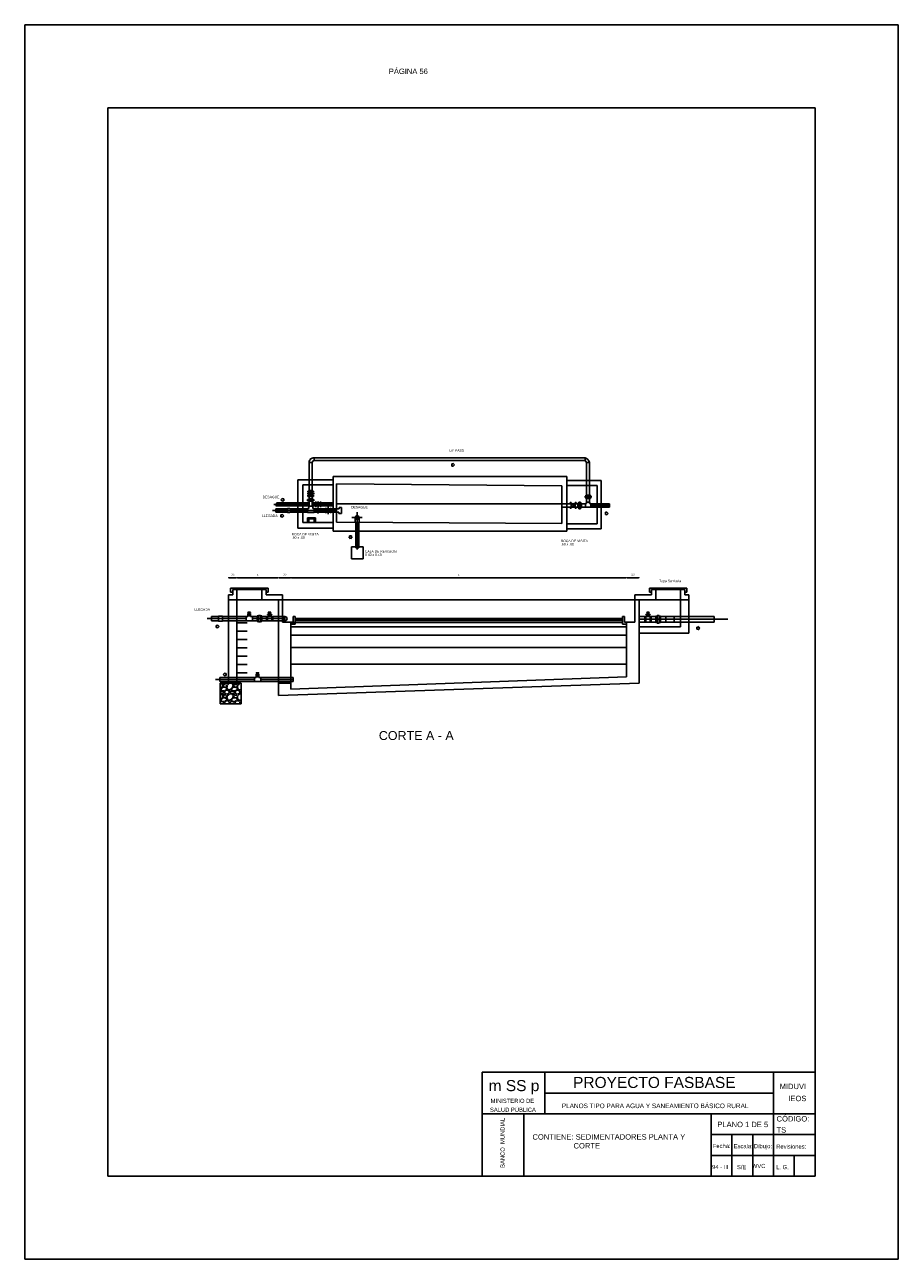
# Model space of a CAD drawing. Header units: metres. Extents: x 1959 to 4131, y 3282 to 4313.
# Tile 76 of 256: x 2143 to 2164, y 4281 to 4311. Entities that reach past the tile are written whole.
import ezdxf
from ezdxf.enums import TextEntityAlignment as Align

# ---------------------------------------------------------------- set-up
doc = ezdxf.new("R2010")
doc.units = ezdxf.units.M
doc.linetypes.add('ACAD_ISO02W100', pattern=[15, 12, -3])
doc.layers.add('Cotas', color=7, linetype='Continuous')
doc.layers.add('Dibujo', color=7, linetype='Continuous')
doc.styles.add('Annotative', font='arial.ttf')
doc.styles.get("Standard").update_dxf_attribs({"font": 'arial.ttf'})
doc.dimstyles.new('Vero', dxfattribs={"dimtxt": 0.04, "dimasz": 0.03, "dimexe": 1.25, "dimexo": 0.625, "dimgap": 0.05, "dimtad": 2, "dimtih": 1, "dimtoh": 1, "dimtxsty": 'Standard', "dimblk": 'DOT', "dimcen": 0, "dimse1": 1, "dimse2": 1, "dimadec": 0, "dimazin": 0, "dimtfac": 1, "dimtix": 1, "dimtmove": 0, "dimatfit": 2, "dimfxl": 1, "dimarcsym": 2})

# ---------------------------------------------------------------- blocks, each defined once
blk = doc.blocks.new('_Dot')
at = {"color": 0, "linetype": 'ByBlock', "lineweight": -2}
blk.add_line((-0.5, 0), (-1, 0), dxfattribs=at)
at = {"color": 0, "linetype": 'ByBlock', "const_width": 0.5}
blk.add_lwpolyline([(-0.25, 0, 1), (0.25, 0, 1)], format="xyb", close=True, dxfattribs=at)
blk = doc.blocks.new('*D1243')
at = {"layer": 'Cotas', "color": 0, "linetype": 'ByBlock', "lineweight": -2, "transparency": 16777216}
blk.add_line((2147.997, 4297.546), (2148.137, 4297.546), dxfattribs=at)
at = {"layer": 'Defpoints', "color": 0, "linetype": 'ByBlock', "transparency": 16777216}
for p in [(2148.167, 4297.546), (2147.967, 4297.011), (2148.167, 4297.011)]:
    blk.add_point(p, dxfattribs=at)
at = {"layer": 'Cotas', "color": 0, "linetype": 'ByBlock', "lineweight": -2, "transparency": 16777216, "xscale": 0.03, "yscale": 0.03, "zscale": 0.03, "rotation": 180}
blk.add_blockref('_Dot', (2147.967, 4297.546), dxfattribs=at)
at = {"layer": 'Cotas', "color": 0, "linetype": 'ByBlock', "lineweight": -2, "transparency": 16777216, "xscale": 0.03, "yscale": 0.03, "zscale": 0.03}
blk.add_blockref('_Dot', (2148.167, 4297.546), dxfattribs=at)
at = {"layer": 'Cotas', "color": 0, "linetype": 'ByBlock', "transparency": 16777216, "insert": (2148.067, 4297.62), "char_height": 0.04, "attachment_point": 5}
blk.add_mtext('0,2', dxfattribs=at)
blk = doc.blocks.new('*D1244')
at = {"layer": 'Cotas', "color": 0, "linetype": 'ByBlock', "lineweight": -2, "transparency": 16777216}
blk.add_line((2148.197, 4297.546), (2149.137, 4297.546), dxfattribs=at)
at = {"layer": 'Defpoints', "color": 0, "linetype": 'ByBlock', "transparency": 16777216}
for p in [(2149.167, 4297.546), (2148.167, 4297.011), (2149.167, 4297.011)]:
    blk.add_point(p, dxfattribs=at)
at = {"layer": 'Cotas', "color": 0, "linetype": 'ByBlock', "lineweight": -2, "transparency": 16777216, "xscale": 0.03, "yscale": 0.03, "zscale": 0.03, "rotation": 180}
blk.add_blockref('_Dot', (2148.167, 4297.546), dxfattribs=at)
at = {"layer": 'Cotas', "color": 0, "linetype": 'ByBlock', "lineweight": -2, "transparency": 16777216, "xscale": 0.03, "yscale": 0.03, "zscale": 0.03}
blk.add_blockref('_Dot', (2149.167, 4297.546), dxfattribs=at)
at = {"layer": 'Cotas', "color": 0, "linetype": 'ByBlock', "transparency": 16777216, "insert": (2148.667, 4297.616), "char_height": 0.04, "attachment_point": 5}
blk.add_mtext('1', dxfattribs=at)
blk = doc.blocks.new('*D1245')
at = {"layer": 'Cotas', "color": 0, "linetype": 'ByBlock', "lineweight": -2, "transparency": 16777216}
blk.add_line((2149.197, 4297.546), (2149.437, 4297.546), dxfattribs=at)
at = {"layer": 'Defpoints', "color": 0, "linetype": 'ByBlock', "transparency": 16777216}
for p in [(2149.467, 4297.546), (2149.167, 4297.011), (2149.467, 4296.468)]:
    blk.add_point(p, dxfattribs=at)
at = {"layer": 'Cotas', "color": 0, "linetype": 'ByBlock', "lineweight": -2, "transparency": 16777216, "xscale": 0.03, "yscale": 0.03, "zscale": 0.03, "rotation": 180}
blk.add_blockref('_Dot', (2149.167, 4297.546), dxfattribs=at)
at = {"layer": 'Cotas', "color": 0, "linetype": 'ByBlock', "lineweight": -2, "transparency": 16777216, "xscale": 0.03, "yscale": 0.03, "zscale": 0.03}
blk.add_blockref('_Dot', (2149.467, 4297.546), dxfattribs=at)
at = {"layer": 'Cotas', "color": 0, "linetype": 'ByBlock', "transparency": 16777216, "insert": (2149.317, 4297.62), "char_height": 0.04, "attachment_point": 5}
blk.add_mtext('0,3', dxfattribs=at)
blk = doc.blocks.new('*D1246')
at = {"layer": 'Cotas', "color": 0, "linetype": 'ByBlock', "lineweight": -2, "transparency": 16777216}
blk.add_line((2149.497, 4297.546), (2157.504, 4297.546), dxfattribs=at)
at = {"layer": 'Defpoints', "color": 0, "linetype": 'ByBlock', "transparency": 16777216}
for p in [(2157.534, 4297.546), (2149.467, 4296.48), (2157.534, 4296.48)]:
    blk.add_point(p, dxfattribs=at)
at = {"layer": 'Cotas', "color": 0, "linetype": 'ByBlock', "lineweight": -2, "transparency": 16777216, "xscale": 0.03, "yscale": 0.03, "zscale": 0.03, "rotation": 180}
blk.add_blockref('_Dot', (2149.467, 4297.546), dxfattribs=at)
at = {"layer": 'Cotas', "color": 0, "linetype": 'ByBlock', "lineweight": -2, "transparency": 16777216, "xscale": 0.03, "yscale": 0.03, "zscale": 0.03}
blk.add_blockref('_Dot', (2157.534, 4297.546), dxfattribs=at)
at = {"layer": 'Cotas', "color": 0, "linetype": 'ByBlock', "transparency": 16777216, "insert": (2153.501, 4297.616), "char_height": 0.04, "attachment_point": 5}
blk.add_mtext('L', dxfattribs=at)
blk = doc.blocks.new('*D1247')
at = {"layer": 'Cotas', "color": 0, "linetype": 'ByBlock', "lineweight": -2, "transparency": 16777216}
blk.add_line((2157.564, 4297.546), (2157.804, 4297.546), dxfattribs=at)
at = {"layer": 'Defpoints', "color": 0, "linetype": 'ByBlock', "transparency": 16777216}
for p in [(2157.834, 4297.546), (2157.534, 4296.48), (2157.834, 4296.48)]:
    blk.add_point(p, dxfattribs=at)
at = {"layer": 'Cotas', "color": 0, "linetype": 'ByBlock', "lineweight": -2, "transparency": 16777216, "xscale": 0.03, "yscale": 0.03, "zscale": 0.03, "rotation": 180}
blk.add_blockref('_Dot', (2157.534, 4297.546), dxfattribs=at)
at = {"layer": 'Cotas', "color": 0, "linetype": 'ByBlock', "lineweight": -2, "transparency": 16777216, "xscale": 0.03, "yscale": 0.03, "zscale": 0.03}
blk.add_blockref('_Dot', (2157.834, 4297.546), dxfattribs=at)
at = {"layer": 'Cotas', "color": 0, "linetype": 'ByBlock', "transparency": 16777216, "insert": (2157.684, 4297.62), "char_height": 0.04, "attachment_point": 5}
blk.add_mtext('0,3', dxfattribs=at)

msp = doc.modelspace()

# ---------------------------------------------------------------- hatches: boundary and pattern name
at = {"layer": 'Cotas', "linetype": 'ByBlock'}
h = msp.add_hatch(dxfattribs=at)
h.set_pattern_fill('GRAVEL', color=0, scale=0.01)
h.set_pattern_definition([(228.0127875, (-1851.374503, 1610.775352), (-2.03200000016, -2.28599999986), [0.034172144, -3.383048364]), (184.969741, (-1851.397363, 1610.749952), (3.047999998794, 0.25400001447), [0.058640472, -5.80540489]), (132.5104471, (-1851.455783, 1610.744872), (2.540000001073, -2.793999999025), [0.041348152, -4.09347228]), (267.273689, (-1851.554843, 1610.681372), (0.254000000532, 5.079999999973), [0.053400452, -5.286643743]), (292.83365418, (-1851.557383, 1610.628032), (-1.270000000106, 3.047999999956), [0.05236337, -5.183980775]), (357.273689, (-1851.537063, 1610.579772), (-5.079999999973, 0.254000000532), [0.053400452, -5.286643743]), (37.69424047, (-1851.4837235, 1610.5772325), (-3.301999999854, -2.54000000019), [0.070619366, -6.991311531]), (72.25532837, (-1851.427843, 1610.620412), (1.778000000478, 5.587999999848), [0.066671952, -6.60052566]), (121.42956562, (-1851.407523, 1610.683912), (-2.032000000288, 3.301999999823), [0.0535813, -5.30455457]), (175.2363583, (-1851.435463, 1610.729632), (2.79399999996, -0.25400000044), [0.061171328, -2.997393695]), (222.3974378, (-1851.4964235, 1610.7347125), (-3.047999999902, -2.794000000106), [0.079107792, -7.831677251]), (138.81407483, (-1851.303383, 1610.678832), (-1.77799999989, 1.52400000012), [0.027000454, -2.673056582]), (171.4692344, (-1851.323703, 1610.696612), (3.30200000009, -0.507999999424), [0.051368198, -5.0854639]), (225, (-1851.3745, 1610.70423), (-4e-17, -0.254), [0.035920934, -0.323289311]), (203.1985905, (-1851.392283, 1610.734712), (1.27000000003, 0.5079999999), [0.019344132, -1.915062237]), (291.8014095, (-1851.410063, 1610.727092), (-0.25400000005, 0.762), [0.027356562, -1.340475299]), (30.9637565, (-1851.399903, 1610.701692), (0.762, 0.50799999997), [0.044431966, -1.436629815]), (161.5650512, (-1851.3618, 1610.72455), (0.508, -0.254), [0.032128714, -0.771089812]), (16.38954033, (-1851.557383, 1610.727092), (2.54, 0.762), [0.0450088, -4.455882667]), (70.34617594, (-1851.514203, 1610.739792), (-1.01600000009, -2.79399999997), [0.037759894, -3.738221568]), (293.1985905, (-1851.361803, 1610.775352), (-0.5079999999, 1.27000000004), [0.03868801, -1.895718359]), (343.61045967, (-1851.346563, 1610.739792), (-2.540000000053, 0.761999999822), [0.0450088, -4.455882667]), (339.4439548, (-1851.557383, 1610.569612), (-1.27, 0.508), [0.04340352, -2.126773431]), (294.7751406, (-1851.516743, 1610.554372), (-1.27000000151, 2.79399999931), [0.036367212, -3.600359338]), (66.8014095, (-1851.359263, 1610.521352), (0.50799999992, 1.27000000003), [0.03868801, -1.895718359]), (17.35402464, (-1851.344023, 1610.556912), (-3.301999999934, -1.016000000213), [0.042578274, -4.215237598]), (69.4439548, (-1851.483723, 1610.521352), (-0.508, -1.27), [0.02170176, -2.148475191]), (101.3099325, (-1851.374503, 1610.52135), (-0.254, 1.016), [0.01295146, -1.282199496]), (165.9637565, (-1851.377043, 1610.53405), (0.762, -0.254), [0.05236337, -0.994905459]), (186.00900596, (-1851.427843, 1610.546752), (2.539999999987, 0.254000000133), [0.0485267, -4.804136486]), (303.6900675, (-1851.3999, 1610.67883), (-0.254, 0.508), [0.036632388, -0.879177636]), (353.1572266, (-1851.379583, 1610.648352), (4.318000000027, -0.507999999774), [0.063955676, -6.331600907]), (60.9453959, (-1851.316083, 1610.640732), (-1.01600000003, -1.77799999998), [0.026150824, -2.588939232]), (90, (-1851.30338, 1610.6636), (-0.254, 0.254), [0.01524, -0.23876]), (120.25643716, (-1851.432923, 1610.554372), (1.015999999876, -1.77800000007), [0.035286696, -3.493394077]), (48.0127875, (-1851.450703, 1610.584852), (2.03200000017, 2.28599999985), [0.068344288, -3.34887622]), (0, (-1851.40498, 1610.63565), (0.254, 0.254), [0.06604, -0.18796]), (325.3048465, (-1851.338943, 1610.635652), (2.54000000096, -1.777999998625), [0.040160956, -3.975931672]), (254.0546041, (-1851.305923, 1610.612792), (-0.25399999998, -1.016), [0.036982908, -1.812165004]), (207.64597536, (-1851.316083, 1610.577232), (-4.826000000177, -2.539999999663), [0.06021451, -5.961246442]), (175.42607874, (-1851.369423, 1610.549292), (-3.302, 0.254), [0.063702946, -6.306584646])])
h.paths.add_polyline_path([(2148.267, 4295.011), (2148.167, 4295.011), (2147.867, 4295.011), (2147.767, 4295.011), (2147.767, 4294.511), (2148.167, 4294.511), (2148.267, 4294.511)])

# ---------------------------------------------------------------- linework, layer by layer
for p, q in [((2153.331, 4300.283), (2153.361, 4300.283)), ((2153.331, 4300.233), (2153.331, 4300.283)), ((2153.361, 4300.283), (2153.361, 4300.298)), ((2153.361, 4300.298), (2153.402, 4300.258)), ((2153.361, 4300.233), (2153.331, 4300.233)), ((2153.402, 4300.258), (2153.361, 4300.218)), ((2153.361, 4300.218), (2153.361, 4300.233)), ((2153.402, 4300.258), (2153.402, 4300.258)), ((2149.267, 4299.459), (2149.226, 4299.419)), ((2149.226, 4299.419), (2149.226, 4299.419)), ((2149.226, 4299.419), (2149.267, 4299.379)), ((2149.267, 4299.444), (2149.267, 4299.459)), ((2149.297, 4299.444), (2149.267, 4299.444)), ((2149.267, 4299.394), (2149.297, 4299.394)), ((2149.267, 4299.379), (2149.267, 4299.394)), ((2149.297, 4299.394), (2149.297, 4299.444)), ((2149.256, 4299.062), (2149.256, 4299.077)), ((2149.256, 4299.077), (2149.297, 4299.037)), ((2157.025, 4299.119), (2157.055, 4299.119)), ((2157.025, 4299.069), (2157.025, 4299.119)), ((2157.055, 4299.119), (2157.055, 4299.134)), ((2157.055, 4299.134), (2157.096, 4299.094)), ((2157.096, 4299.094), (2157.055, 4299.054)), ((2157.096, 4299.094), (2157.096, 4299.094)), ((2149.226, 4299.062), (2149.256, 4299.062)), ((2149.226, 4299.012), (2149.226, 4299.062)), ((2149.256, 4299.012), (2149.226, 4299.012)), ((2149.297, 4299.037), (2149.256, 4298.997)), ((2149.256, 4298.997), (2149.256, 4299.012)), ((2149.297, 4299.037), (2149.297, 4299.037)), ((2157.055, 4299.069), (2157.025, 4299.069)), ((2157.055, 4299.054), (2157.055, 4299.069)), ((2150.874, 4298.526), (2150.859, 4298.526)), ((2150.859, 4298.526), (2150.899, 4298.485)), ((2150.874, 4298.556), (2150.874, 4298.526)), ((2150.924, 4298.556), (2150.874, 4298.556)), ((2150.899, 4298.485), (2150.939, 4298.526)), ((2150.899, 4298.485), (2150.899, 4298.485)), ((2150.924, 4298.526), (2150.924, 4298.556)), ((2150.939, 4298.526), (2150.924, 4298.526)), ((2147.702, 4296.411), (2147.744, 4296.371)), ((2147.672, 4296.346), (2147.672, 4296.396)), ((2147.702, 4296.346), (2147.672, 4296.346)), ((2147.744, 4296.371), (2147.702, 4296.331)), ((2147.702, 4296.331), (2147.702, 4296.346)), ((2147.744, 4296.371), (2147.744, 4296.371)), ((2159.22, 4296.306), (2159.22, 4296.356)), ((2159.25, 4296.306), (2159.22, 4296.306)), ((2159.25, 4296.371), (2159.292, 4296.331)), ((2159.292, 4296.331), (2159.25, 4296.291)), ((2159.25, 4296.291), (2159.25, 4296.306)), ((2159.292, 4296.331), (2159.292, 4296.331)), ((2147.879, 4295.258), (2147.838, 4295.218)), ((2147.838, 4295.218), (2147.838, 4295.218)), ((2147.838, 4295.218), (2147.879, 4295.178)), ((2147.879, 4295.243), (2147.879, 4295.258)), ((2147.909, 4295.243), (2147.879, 4295.243)), ((2147.909, 4295.193), (2147.909, 4295.243)), ((2147.879, 4295.193), (2147.909, 4295.193)), ((2147.879, 4295.178), (2147.879, 4295.193))]:
    msp.add_line(p, q)
at = {"layer": 'Cotas', "color": 0, "linetype": 'ByBlock'}
for p, q in [((2148.167, 4297.261), (2148.767, 4297.261)), ((2158.234, 4297.261), (2158.834, 4297.261)), ((2147.557, 4296.611), (2147.557, 4296.511)), ((2147.702, 4296.411), (2147.702, 4296.396)), ((2147.724, 4296.623), (2147.724, 4296.499)), ((2147.724, 4296.623), (2147.782, 4296.623)), ((2147.724, 4296.499), (2147.782, 4296.499)), ((2147.782, 4296.623), (2147.782, 4296.618)), ((2147.782, 4296.618), (2147.825, 4296.618)), ((2147.782, 4296.499), (2147.782, 4296.504)), ((2147.782, 4296.504), (2147.825, 4296.504)), ((2147.825, 4296.504), (2147.825, 4296.618)), ((2147.702, 4296.396), (2147.672, 4296.396)), ((2159.25, 4296.356), (2159.22, 4296.356)), ((2159.25, 4296.371), (2159.25, 4296.356))]:
    msp.add_line(p, q, dxfattribs=at)
at = {"layer": 'Dibujo', "color": 0, "linetype": 'ByBlock'}
for p, q in [((2143.066, 4310.85), (2164.066, 4310.85)), ((2143.066, 4281.15), (2143.066, 4310.85)), ((2143.066, 4310.85), (2146.066, 4310.85)), ((2143.066, 4310.85), (2145.566, 4310.85)), ((2164.066, 4310.85), (2164.066, 4281.15)), ((2145.066, 4308.85), (2145.066, 4283.15)), ((2162.066, 4308.85), (2145.066, 4308.85)), ((2162.066, 4308.85), (2162.066, 4283.15)), ((2149.907, 4299.63), (2149.907, 4300.32)), ((2149.907, 4300.32), (2149.976, 4300.32)), ((2149.976, 4299.63), (2149.976, 4300.32)), ((2150.022, 4300.432), (2150.022, 4300.366)), ((2150.022, 4300.432), (2156.537, 4300.432)), ((2150.022, 4300.366), (2156.537, 4300.366)), ((2156.537, 4300.432), (2156.537, 4300.366)), ((2156.574, 4300.319), (2156.647, 4300.319)), ((2156.647, 4300.319), (2156.574, 4300.319)), ((2156.574, 4300.319), (2156.574, 4299.535)), ((2156.647, 4300.319), (2156.647, 4299.535)), ((2150.483, 4299.98), (2150.483, 4298.668)), ((2156.102, 4299.98), (2150.483, 4299.98)), ((2156.102, 4298.668), (2156.102, 4299.98)), ((2150.483, 4299.902), (2149.629, 4299.902)), ((2149.629, 4299.902), (2149.629, 4298.739)), ((2149.756, 4298.871), (2149.756, 4299.779)), ((2149.756, 4299.779), (2150.483, 4299.779)), ((2150.562, 4299.801), (2150.562, 4298.885)), ((2155.975, 4299.754), (2150.562, 4299.801)), ((2155.975, 4299.754), (2155.975, 4298.853)), ((2156.102, 4299.882), (2156.924, 4299.882)), ((2156.83, 4299.763), (2156.102, 4299.763)), ((2156.83, 4299.752), (2156.83, 4299.763)), ((2156.83, 4298.843), (2156.83, 4299.752)), ((2156.924, 4299.882), (2156.924, 4298.718)), ((2149.858, 4299.572), (2150.032, 4299.572)), ((2149.864, 4299.398), (2149.864, 4299.427)), ((2149.864, 4299.427), (2149.942, 4299.427)), ((2149.942, 4299.398), (2149.864, 4299.398)), ((2149.873, 4299.616), (2149.873, 4299.63)), ((2149.873, 4299.63), (2149.907, 4299.63)), ((2149.873, 4299.616), (2150.002, 4299.616)), ((2149.873, 4299.499), (2149.873, 4299.529)), ((2149.873, 4299.529), (2149.942, 4299.529)), ((2149.907, 4299.499), (2149.873, 4299.499)), ((2150.01, 4299.616), (2149.881, 4299.616)), ((2149.89, 4299.427), (2149.89, 4299.444)), ((2149.89, 4299.444), (2149.942, 4299.444)), ((2149.89, 4299.385), (2149.89, 4299.398)), ((2149.907, 4299.385), (2149.89, 4299.385)), ((2149.907, 4299.63), (2149.976, 4299.63)), ((2149.907, 4299.444), (2149.907, 4299.499)), ((2149.907, 4299.499), (2149.976, 4299.499)), ((2149.907, 4299.269), (2149.907, 4299.385)), ((2149.907, 4299.385), (2149.977, 4299.385)), ((2149.942, 4299.572), (2149.942, 4299.66)), ((2149.942, 4299.572), (2149.942, 4299.5)), ((2150.01, 4299.529), (2149.942, 4299.529)), ((2149.994, 4299.444), (2149.942, 4299.444)), ((2150.019, 4299.427), (2149.942, 4299.427)), ((2149.942, 4299.398), (2150.019, 4299.398)), ((2150.01, 4299.63), (2149.976, 4299.63)), ((2149.976, 4299.444), (2149.976, 4299.499)), ((2149.976, 4299.499), (2150.01, 4299.499)), ((2149.977, 4299.385), (2149.977, 4299.269)), ((2149.977, 4299.385), (2149.994, 4299.385)), ((2149.994, 4299.427), (2149.994, 4299.444)), ((2149.994, 4299.385), (2149.994, 4299.398)), ((2150.01, 4299.616), (2150.01, 4299.63)), ((2150.01, 4299.499), (2150.01, 4299.529)), ((2150.019, 4299.398), (2150.019, 4299.427)), ((2150.122, 4299.31), (2150.122, 4299.383)), ((2150.122, 4299.383), (2150.122, 4299.31)), ((2156.553, 4299.511), (2156.537, 4299.511)), ((2156.537, 4299.511), (2156.537, 4299.474)), ((2156.537, 4299.474), (2156.553, 4299.474)), ((2156.574, 4299.535), (2156.553, 4299.535)), ((2156.553, 4299.535), (2156.553, 4299.511)), ((2156.553, 4299.511), (2156.669, 4299.511)), ((2156.553, 4299.474), (2156.553, 4299.452)), ((2156.669, 4299.474), (2156.553, 4299.474)), ((2156.553, 4299.452), (2156.574, 4299.452)), ((2156.574, 4299.535), (2156.647, 4299.535)), ((2156.574, 4299.452), (2156.574, 4299.367)), ((2156.574, 4299.452), (2156.647, 4299.452)), ((2156.647, 4299.535), (2156.669, 4299.535)), ((2156.669, 4299.452), (2156.647, 4299.452)), ((2156.647, 4299.452), (2156.647, 4299.367)), ((2156.669, 4299.535), (2156.669, 4299.511)), ((2156.669, 4299.511), (2156.685, 4299.511)), ((2156.685, 4299.474), (2156.669, 4299.474)), ((2156.669, 4299.474), (2156.669, 4299.452)), ((2156.685, 4299.511), (2156.685, 4299.474)), ((2150.562, 4299.164), (2149.021, 4299.164)), ((2149.907, 4299.31), (2149.058, 4299.31)), ((2149.1, 4299.277), (2149.128, 4299.35)), ((2149.907, 4299.277), (2149.1, 4299.277)), ((2149.104, 4299.125), (2149.105, 4299.202)), ((2149.382, 4299.125), (2149.104, 4299.125)), ((2149.382, 4299.202), (2149.105, 4299.202)), ((2149.128, 4299.35), (2149.907, 4299.35)), ((2149.382, 4299.125), (2149.382, 4299.214)), ((2149.382, 4299.214), (2149.442, 4299.214)), ((2149.382, 4299.202), (2149.382, 4299.114)), ((2149.382, 4299.114), (2149.442, 4299.114)), ((2149.442, 4299.214), (2149.442, 4299.202)), ((2149.442, 4299.202), (2149.472, 4299.202)), ((2149.868, 4299.125), (2149.442, 4299.125)), ((2149.442, 4299.114), (2149.442, 4299.125)), ((2149.442, 4299.125), (2149.472, 4299.125)), ((2149.868, 4299.202), (2149.472, 4299.202)), ((2149.472, 4299.202), (2149.472, 4299.164)), ((2149.472, 4299.125), (2149.472, 4299.164)), ((2149.868, 4299.113), (2149.868, 4299.208)), ((2149.868, 4299.208), (2149.898, 4299.208)), ((2150.023, 4299.113), (2149.868, 4299.113)), ((2149.898, 4299.208), (2149.898, 4299.269)), ((2149.898, 4299.269), (2149.992, 4299.269)), ((2149.977, 4299.35), (2150.051, 4299.35)), ((2150.051, 4299.31), (2149.977, 4299.31)), ((2150.051, 4299.277), (2149.977, 4299.277)), ((2149.992, 4299.269), (2149.992, 4299.208)), ((2149.992, 4299.208), (2150.023, 4299.208)), ((2150.023, 4299.208), (2150.023, 4299.202)), ((2150.095, 4299.202), (2150.023, 4299.202)), ((2150.023, 4299.202), (2150.023, 4299.113)), ((2150.095, 4299.125), (2150.023, 4299.125)), ((2150.051, 4299.363), (2150.051, 4299.26)), ((2150.077, 4299.363), (2150.051, 4299.363)), ((2150.051, 4299.26), (2150.077, 4299.26)), ((2150.077, 4299.26), (2150.077, 4299.363)), ((2150.077, 4299.35), (2150.099, 4299.35)), ((2150.166, 4299.31), (2150.077, 4299.31)), ((2150.093, 4299.277), (2150.077, 4299.277)), ((2150.095, 4299.164), (2150.095, 4299.208)), ((2150.095, 4299.208), (2150.095, 4299.113)), ((2150.11, 4299.208), (2150.095, 4299.208)), ((2150.095, 4299.113), (2150.11, 4299.113)), ((2150.11, 4299.208), (2150.11, 4299.223)), ((2150.11, 4299.223), (2150.124, 4299.223)), ((2150.11, 4299.113), (2150.11, 4299.208)), ((2150.11, 4299.1), (2150.11, 4299.113)), ((2150.124, 4299.1), (2150.11, 4299.1)), ((2150.122, 4299.31), (2150.122, 4299.244)), ((2150.124, 4299.223), (2150.124, 4299.1)), ((2150.124, 4299.208), (2150.139, 4299.208)), ((2150.139, 4299.113), (2150.124, 4299.113)), ((2150.139, 4299.164), (2150.139, 4299.208)), ((2150.139, 4299.208), (2150.139, 4299.113)), ((2150.341, 4299.202), (2150.139, 4299.202)), ((2150.341, 4299.125), (2150.139, 4299.125)), ((2150.144, 4299.35), (2150.166, 4299.35)), ((2150.166, 4299.277), (2150.15, 4299.277)), ((2150.166, 4299.26), (2150.166, 4299.363)), ((2150.166, 4299.363), (2150.193, 4299.363)), ((2150.193, 4299.26), (2150.166, 4299.26)), ((2150.193, 4299.363), (2150.193, 4299.26)), ((2150.193, 4299.35), (2150.483, 4299.35)), ((2150.483, 4299.31), (2150.193, 4299.31)), ((2150.483, 4299.277), (2150.193, 4299.277)), ((2150.292, 4299.215), (2150.292, 4299.112)), ((2150.319, 4299.215), (2150.292, 4299.215)), ((2150.292, 4299.112), (2150.319, 4299.112)), ((2150.319, 4299.112), (2150.319, 4299.215)), ((2150.363, 4299.164), (2150.363, 4299.254)), ((2150.363, 4299.164), (2150.363, 4299.078)), ((2150.562, 4299.125), (2150.385, 4299.125)), ((2150.562, 4299.202), (2150.386, 4299.202)), ((2150.408, 4299.112), (2150.408, 4299.215)), ((2150.408, 4299.215), (2150.434, 4299.215)), ((2150.434, 4299.112), (2150.408, 4299.112)), ((2150.434, 4299.215), (2150.434, 4299.112)), ((2156.102, 4299.324), (2150.562, 4299.324)), ((2150.562, 4299.202), (2150.623, 4299.202)), ((2150.562, 4299.164), (2150.562, 4299.164)), ((2150.621, 4299.125), (2150.562, 4299.125)), ((2150.621, 4299.09), (2150.621, 4299.125)), ((2150.681, 4299.09), (2150.621, 4299.09)), ((2150.623, 4299.202), (2150.623, 4299.234)), ((2150.623, 4299.234), (2150.681, 4299.234)), ((2150.681, 4299.234), (2150.681, 4299.09)), ((2151.058, 4298.996), (2151.058, 4299.122)), ((2156.177, 4299.327), (2155.975, 4299.327)), ((2155.975, 4299.327), (2155.975, 4299.246)), ((2155.975, 4299.246), (2156.177, 4299.246)), ((2156.177, 4299.327), (2156.177, 4299.356)), ((2156.177, 4299.356), (2156.205, 4299.356)), ((2156.177, 4299.246), (2156.177, 4299.217)), ((2156.177, 4299.217), (2156.205, 4299.217)), ((2156.205, 4299.356), (2156.205, 4299.286)), ((2156.205, 4299.217), (2156.205, 4299.286)), ((2156.323, 4299.356), (2156.295, 4299.356)), ((2156.295, 4299.356), (2156.295, 4299.286)), ((2156.295, 4299.217), (2156.295, 4299.286)), ((2156.323, 4299.217), (2156.295, 4299.217)), ((2156.323, 4299.327), (2156.323, 4299.356)), ((2156.366, 4299.327), (2156.323, 4299.327)), ((2156.366, 4299.246), (2156.323, 4299.246)), ((2156.323, 4299.246), (2156.323, 4299.217)), ((2156.39, 4299.34), (2156.366, 4299.34)), ((2156.366, 4299.34), (2156.366, 4299.327)), ((2156.366, 4299.327), (2156.366, 4299.246)), ((2156.366, 4299.233), (2156.366, 4299.246)), ((2156.39, 4299.233), (2156.366, 4299.233)), ((2156.424, 4299.367), (2156.39, 4299.367)), ((2156.39, 4299.367), (2156.39, 4299.34)), ((2156.39, 4299.233), (2156.39, 4299.34)), ((2156.39, 4299.206), (2156.39, 4299.233)), ((2156.424, 4299.206), (2156.39, 4299.206)), ((2156.424, 4299.34), (2156.424, 4299.367)), ((2156.451, 4299.34), (2156.424, 4299.34)), ((2156.424, 4299.34), (2156.424, 4299.233)), ((2156.451, 4299.233), (2156.424, 4299.233)), ((2156.424, 4299.233), (2156.424, 4299.206)), ((2156.451, 4299.327), (2156.451, 4299.34)), ((2156.546, 4299.327), (2156.451, 4299.327)), ((2156.451, 4299.246), (2156.451, 4299.327)), ((2156.546, 4299.246), (2156.451, 4299.246)), ((2156.451, 4299.246), (2156.451, 4299.233)), ((2156.574, 4299.333), (2156.546, 4299.333)), ((2156.546, 4299.333), (2156.546, 4299.24)), ((2156.546, 4299.24), (2156.611, 4299.24)), ((2156.574, 4299.367), (2156.611, 4299.367)), ((2156.574, 4299.367), (2156.574, 4299.333)), ((2156.647, 4299.367), (2156.611, 4299.367)), ((2156.676, 4299.24), (2156.611, 4299.24)), ((2156.647, 4299.367), (2156.647, 4299.333)), ((2156.647, 4299.333), (2156.676, 4299.333)), ((2156.676, 4299.333), (2156.676, 4299.24)), ((2156.676, 4299.327), (2157.128, 4299.327)), ((2156.676, 4299.286), (2157.143, 4299.286)), ((2156.676, 4299.246), (2157.128, 4299.246)), ((2157.128, 4299.246), (2157.128, 4299.327)), ((2150.483, 4298.871), (2149.756, 4298.871)), ((2149.866, 4298.871), (2149.866, 4298.988)), ((2149.866, 4298.988), (2150.059, 4298.988)), ((2149.894, 4298.871), (2149.894, 4298.962)), ((2149.894, 4298.962), (2150.021, 4298.962)), ((2150.021, 4298.962), (2150.021, 4298.871)), ((2150.021, 4298.951), (2150.059, 4298.951)), ((2150.059, 4298.988), (2150.059, 4298.871)), ((2150.562, 4298.885), (2155.975, 4298.853)), ((2150.934, 4298.996), (2151.182, 4298.996)), ((2151.012, 4298.882), (2151.012, 4298.996)), ((2151.024, 4298.882), (2151.024, 4298.262)), ((2151.058, 4298.996), (2151.058, 4298.223)), ((2151.095, 4298.262), (2151.095, 4298.882)), ((2151.105, 4298.996), (2151.105, 4298.882)), ((2156.102, 4298.843), (2156.83, 4298.843)), ((2149.629, 4298.739), (2150.483, 4298.739)), ((2150.483, 4298.668), (2156.102, 4298.668)), ((2156.924, 4298.718), (2156.102, 4298.718)), ((2156.102, 4298.718), (2156.102, 4298.668)), ((2150.921, 4298.289), (2150.921, 4298)), ((2151.205, 4298.289), (2150.921, 4298.289)), ((2151.024, 4298.262), (2151.095, 4298.262)), ((2151.205, 4298), (2151.205, 4298.289)), ((2150.921, 4298), (2151.205, 4298)), ((2148.017, 4297.198), (2148.017, 4297.298)), ((2148.017, 4297.298), (2148.867, 4297.298)), ((2148.867, 4297.298), (2148.917, 4297.298)), ((2148.917, 4297.298), (2148.917, 4297.198)), ((2158.134, 4297.298), (2158.084, 4297.298)), ((2158.084, 4297.298), (2158.084, 4297.198)), ((2158.984, 4297.298), (2158.134, 4297.298)), ((2158.984, 4297.198), (2158.984, 4297.298)), ((2147.967, 4297.136), (2148.067, 4297.136)), ((2147.967, 4295.011), (2147.967, 4297.136)), ((2148.167, 4297.011), (2147.967, 4297.011)), ((2148.067, 4297.198), (2148.017, 4297.198)), ((2148.067, 4297.136), (2148.067, 4297.261)), ((2148.067, 4297.261), (2148.117, 4297.261)), ((2148.117, 4297.261), (2148.167, 4297.261)), ((2148.167, 4297.261), (2148.167, 4297.136)), ((2148.167, 4297.136), (2148.167, 4297.011)), ((2148.167, 4297.136), (2148.167, 4297.011)), ((2148.167, 4295.011), (2148.167, 4297.011)), ((2148.167, 4297.011), (2149.167, 4297.011)), ((2148.867, 4297.261), (2148.767, 4297.261)), ((2148.767, 4297.261), (2148.767, 4297.011)), ((2148.867, 4297.136), (2148.867, 4297.261)), ((2148.917, 4297.198), (2148.867, 4297.198)), ((2149.267, 4297.136), (2148.867, 4297.136)), ((2149.167, 4297.011), (2149.167, 4294.711)), ((2149.267, 4297.011), (2149.167, 4297.011)), ((2149.267, 4297.011), (2149.267, 4297.136)), ((2149.267, 4296.48), (2149.267, 4297.011)), ((2149.267, 4297.011), (2157.734, 4297.011)), ((2157.734, 4297.011), (2157.734, 4297.136)), ((2157.734, 4297.136), (2158.134, 4297.136)), ((2157.734, 4296.48), (2157.734, 4297.011)), ((2157.734, 4297.011), (2157.834, 4297.011)), ((2158.834, 4297.011), (2157.834, 4297.011)), ((2157.834, 4297.011), (2157.834, 4295.011)), ((2158.084, 4297.198), (2158.134, 4297.198)), ((2158.134, 4297.136), (2158.134, 4297.261)), ((2158.134, 4297.261), (2158.234, 4297.261)), ((2158.234, 4297.261), (2158.234, 4297.011)), ((2158.884, 4297.261), (2158.834, 4297.261)), ((2158.834, 4297.261), (2158.834, 4297.136)), ((2158.834, 4297.136), (2158.834, 4297.011)), ((2158.834, 4297.136), (2158.834, 4297.011)), ((2158.834, 4297.011), (2159.034, 4297.011)), ((2158.834, 4297.011), (2158.834, 4296.361)), ((2158.934, 4297.261), (2158.884, 4297.261)), ((2158.934, 4297.136), (2158.934, 4297.261)), ((2158.934, 4297.198), (2158.984, 4297.198)), ((2159.034, 4297.136), (2158.934, 4297.136)), ((2159.034, 4297.136), (2159.034, 4296.211)), ((2148.434, 4296.71), (2148.434, 4296.72)), ((2148.434, 4296.72), (2148.494, 4296.72)), ((2148.434, 4296.71), (2148.494, 4296.71)), ((2148.464, 4296.611), (2148.464, 4296.71)), ((2148.494, 4296.71), (2148.494, 4296.72)), ((2148.922, 4296.71), (2148.922, 4296.72)), ((2148.982, 4296.72), (2148.922, 4296.72)), ((2148.982, 4296.71), (2148.922, 4296.71)), ((2148.952, 4296.611), (2148.952, 4296.71)), ((2148.982, 4296.71), (2148.982, 4296.72)), ((2158.019, 4296.71), (2158.019, 4296.72)), ((2158.019, 4296.72), (2158.079, 4296.72)), ((2158.019, 4296.71), (2158.079, 4296.71)), ((2158.049, 4296.611), (2158.049, 4296.71)), ((2158.079, 4296.71), (2158.079, 4296.72)), ((2148.389, 4296.561), (2147.456, 4296.561)), ((2147.557, 4296.611), (2147.724, 4296.611)), ((2147.724, 4296.511), (2147.557, 4296.511)), ((2147.825, 4296.611), (2148.389, 4296.611)), ((2148.389, 4296.511), (2147.825, 4296.511)), ((2148.167, 4296.459), (2148.412, 4296.459)), ((2148.389, 4296.561), (2148.389, 4296.611)), ((2148.389, 4296.611), (2148.389, 4296.511)), ((2148.389, 4296.611), (2148.434, 4296.611)), ((2148.389, 4296.511), (2148.539, 4296.511)), ((2148.434, 4296.611), (2148.434, 4296.685)), ((2148.434, 4296.685), (2148.494, 4296.685)), ((2148.494, 4296.611), (2148.494, 4296.685)), ((2148.494, 4296.611), (2148.539, 4296.611)), ((2148.539, 4296.611), (2148.653, 4296.611)), ((2148.539, 4296.511), (2148.539, 4296.611)), ((2149.322, 4296.561), (2148.539, 4296.561)), ((2148.653, 4296.511), (2148.539, 4296.511)), ((2148.653, 4296.496), (2148.653, 4296.626)), ((2148.653, 4296.626), (2148.683, 4296.626)), ((2148.653, 4296.496), (2148.683, 4296.496)), ((2148.683, 4296.481), (2148.683, 4296.641)), ((2148.683, 4296.641), (2148.733, 4296.641)), ((2148.683, 4296.481), (2148.733, 4296.481)), ((2148.733, 4296.481), (2148.733, 4296.641)), ((2148.733, 4296.626), (2148.763, 4296.626)), ((2148.733, 4296.496), (2148.763, 4296.496)), ((2148.763, 4296.496), (2148.763, 4296.626)), ((2148.763, 4296.611), (2149.322, 4296.611)), ((2149.267, 4296.511), (2148.763, 4296.511)), ((2148.877, 4296.511), (2148.877, 4296.611)), ((2148.922, 4296.611), (2148.877, 4296.611)), ((2148.952, 4296.66), (2148.9, 4296.66)), ((2148.9, 4296.66), (2148.9, 4296.65)), ((2148.9, 4296.65), (2149.005, 4296.65)), ((2148.9, 4296.611), (2148.9, 4296.511)), ((2148.922, 4296.611), (2148.922, 4296.685)), ((2148.982, 4296.685), (2148.922, 4296.685)), ((2148.952, 4296.66), (2149.005, 4296.66)), ((2148.982, 4296.611), (2148.982, 4296.685)), ((2149.027, 4296.611), (2148.982, 4296.611)), ((2149.005, 4296.65), (2149.005, 4296.66)), ((2149.005, 4296.611), (2149.005, 4296.511)), ((2149.027, 4296.611), (2149.027, 4296.511)), ((2149.322, 4296.511), (2149.267, 4296.511)), ((2149.467, 4296.48), (2149.267, 4296.48)), ((2149.322, 4296.611), (2149.322, 4296.511)), ((2149.367, 4296.48), (2149.517, 4296.48)), ((2149.467, 4294.861), (2149.467, 4296.48)), ((2149.467, 4296.468), (2157.434, 4296.468)), ((2149.567, 4296.43), (2149.467, 4296.43)), ((2149.517, 4296.48), (2149.517, 4296.611)), ((2149.517, 4296.611), (2149.567, 4296.611)), ((2149.567, 4296.611), (2149.567, 4296.48)), ((2149.567, 4296.561), (2157.434, 4296.561)), ((2149.567, 4296.555), (2157.434, 4296.555)), ((2149.567, 4296.543), (2157.434, 4296.543)), ((2149.567, 4296.518), (2157.434, 4296.518)), ((2149.567, 4296.48), (2149.567, 4296.43)), ((2157.484, 4296.611), (2157.434, 4296.611)), ((2157.434, 4296.611), (2157.434, 4296.48)), ((2157.434, 4296.48), (2157.434, 4296.43)), ((2157.434, 4296.43), (2157.534, 4296.43)), ((2157.484, 4296.48), (2157.484, 4296.611)), ((2157.634, 4296.48), (2157.484, 4296.48)), ((2157.534, 4295.161), (2157.534, 4296.48)), ((2157.534, 4296.48), (2157.734, 4296.48)), ((2157.834, 4296.611), (2158.238, 4296.611)), ((2159.969, 4296.545), (2157.834, 4296.545)), ((2158.238, 4296.48), (2157.834, 4296.48)), ((2157.974, 4296.611), (2157.974, 4296.48)), ((2158.049, 4296.66), (2157.997, 4296.66)), ((2157.997, 4296.65), (2157.997, 4296.66)), ((2158.102, 4296.65), (2157.997, 4296.65)), ((2157.997, 4296.611), (2157.997, 4296.48)), ((2158.019, 4296.611), (2158.019, 4296.685)), ((2158.019, 4296.685), (2158.079, 4296.685)), ((2158.049, 4296.66), (2158.102, 4296.66)), ((2158.079, 4296.611), (2158.079, 4296.685)), ((2158.102, 4296.66), (2158.102, 4296.65)), ((2158.102, 4296.611), (2158.102, 4296.48)), ((2158.124, 4296.48), (2158.124, 4296.611)), ((2158.238, 4296.465), (2158.238, 4296.625)), ((2158.268, 4296.625), (2158.238, 4296.625)), ((2158.268, 4296.465), (2158.238, 4296.465)), ((2158.268, 4296.45), (2158.268, 4296.64)), ((2158.318, 4296.64), (2158.268, 4296.64)), ((2158.318, 4296.45), (2158.268, 4296.45)), ((2158.318, 4296.45), (2158.318, 4296.64)), ((2158.348, 4296.625), (2158.318, 4296.625)), ((2158.348, 4296.465), (2158.318, 4296.465)), ((2158.348, 4296.465), (2158.348, 4296.625)), ((2158.348, 4296.611), (2159.638, 4296.611)), ((2159.638, 4296.48), (2158.348, 4296.48)), ((2158.479, 4296.611), (2158.479, 4296.48)), ((2158.479, 4296.48), (2158.679, 4296.48)), ((2158.679, 4296.48), (2158.679, 4296.611)), ((2159.638, 4296.611), (2159.638, 4296.48)), ((2148.167, 4296.259), (2148.412, 4296.259)), ((2149.467, 4296.368), (2157.534, 4296.368)), ((2149.467, 4296.168), (2157.534, 4296.168)), ((2158.834, 4296.361), (2157.834, 4296.361)), ((2159.034, 4296.211), (2157.834, 4296.211)), ((2148.167, 4296.059), (2148.412, 4296.059)), ((2148.167, 4295.859), (2148.412, 4295.859)), ((2149.467, 4295.868), (2157.534, 4295.868)), ((2148.167, 4295.659), (2148.412, 4295.659)), ((2148.167, 4295.459), (2148.412, 4295.459)), ((2148.167, 4295.259), (2148.412, 4295.259)), ((2148.634, 4295.247), (2148.634, 4295.257)), ((2148.634, 4295.257), (2148.694, 4295.257)), ((2148.634, 4295.247), (2148.694, 4295.247)), ((2148.634, 4295.148), (2148.634, 4295.222)), ((2148.634, 4295.222), (2148.694, 4295.222)), ((2148.664, 4295.148), (2148.664, 4295.247)), ((2148.694, 4295.247), (2148.694, 4295.257)), ((2148.694, 4295.148), (2148.694, 4295.222)), ((2149.467, 4295.468), (2157.534, 4295.468)), ((2148.589, 4295.098), (2147.656, 4295.098)), ((2147.757, 4295.048), (2147.757, 4295.148)), ((2147.757, 4295.148), (2148.589, 4295.148)), ((2148.589, 4295.048), (2147.757, 4295.048)), ((2147.867, 4295.011), (2147.767, 4295.011)), ((2147.767, 4295.011), (2147.767, 4294.511)), ((2147.867, 4295.011), (2148.167, 4295.011)), ((2148.267, 4295.011), (2148.167, 4295.011)), ((2148.267, 4294.511), (2148.267, 4295.011)), ((2148.589, 4295.098), (2148.589, 4295.148)), ((2148.589, 4295.148), (2148.589, 4295.048)), ((2148.589, 4295.148), (2148.634, 4295.148)), ((2148.589, 4295.048), (2148.739, 4295.048)), ((2148.694, 4295.148), (2148.739, 4295.148)), ((2148.739, 4295.148), (2149.522, 4295.148)), ((2148.739, 4295.048), (2148.739, 4295.148)), ((2149.522, 4295.098), (2148.739, 4295.098)), ((2149.467, 4295.048), (2148.739, 4295.048)), ((2149.167, 4295.011), (2149.467, 4295.011)), ((2149.167, 4294.711), (2157.834, 4295.011)), ((2157.534, 4295.161), (2149.467, 4294.861)), ((2149.522, 4295.048), (2149.467, 4295.048)), ((2149.522, 4295.148), (2149.522, 4295.048)), ((2147.767, 4294.511), (2148.167, 4294.511)), ((2148.167, 4294.511), (2148.267, 4294.511)), ((2154.066, 4285.65), (2154.066, 4283.15)), ((2162.066, 4285.65), (2154.066, 4285.65)), ((2155.566, 4285.65), (2155.566, 4284.65)), ((2161.066, 4283.15), (2161.066, 4285.65)), ((2161.066, 4285.15), (2155.566, 4285.15)), ((2162.066, 4284.65), (2154.066, 4284.65)), ((2155.066, 4284.65), (2155.066, 4283.15)), ((2155.066, 4283.15), (2155.066, 4284.65)), ((2159.566, 4283.15), (2159.566, 4284.65)), ((2162.066, 4284.15), (2159.566, 4284.15)), ((2160.066, 4283.15), (2160.066, 4284.15)), ((2160.566, 4283.15), (2160.566, 4284.15)), ((2162.066, 4283.65), (2159.566, 4283.65)), ((2161.566, 4283.15), (2161.566, 4283.65)), ((2162.066, 4283.15), (2145.066, 4283.15)), ((2164.066, 4281.15), (2143.066, 4281.15))]:
    msp.add_line(p, q, dxfattribs=at)
for centre, radius in [((2149.942, 4299.572), 0.0433), ((2150.122, 4299.312), 0.0446), ((2150.363, 4299.164), 0.0446), ((2156.25, 4299.286), 0.0447), ((2156.25, 4299.286), 0.0155), ((2151.059, 4298.996), 0.0464), ((2151.059, 4298.996), 0.0287), ((2149.322, 4296.561), 0.05)]:
    msp.add_circle(centre, radius, dxfattribs=at)
for centre, radius, start, end in [((2150.013, 4300.326), 0.106, 84.9916, 183.1922), ((2150.035, 4300.307), 0.0605, 102.4444, 167.5337), ((2156.484, 4300.27), 0.17, 16.5188, 71.8499), ((2156.441, 4300.253), 0.149, 26.171, 49.5524)]:
    msp.add_arc(centre, radius, start, end, dxfattribs=at)

# ---------------------------------------------------------------- texts
at = {"layer": 'Cotas', "color": 0, "linetype": 'ByBlock'}
for s, p in [('l', (2148.458, 4296.75)), ('a', (2147.762, 4296.466)), ('o', (2147.997, 4296.476)), ('f', (2148.535, 4296.474)), ('h', (2148.722, 4296.682)), ('f', (2148.838, 4296.466)), ('l', (2148.955, 4296.472)), ('g', (2149.097, 4296.46)), ('d', (2148.65, 4295.266)), ('b', (2148.2, 4295.176)), ('c', (2148.971, 4295.165))]:
    msp.add_text(s, height=0.0119, dxfattribs=at).set_placement(p)
at = {"layer": 'Dibujo', "color": 0, "linetype": 'ByBlock'}
for s, height, p in [('BY PASS', 0.0584, (2153.279, 4300.58)), ('DESAGUE', 0.0584, (2148.789, 4299.458)), ('DESAGUE', 0.0584, (2150.912, 4299.214)), ('LLEGADA', 0.0584, (2148.769, 4299.009)), ('.60 x .60', 0.0584, (2149.487, 4298.484)), ('BOCA DE VISITA', 0.05839, (2149.487, 4298.562)), ('CAJA DE REVISION', 0.05839, (2151.246, 4298.149)), ('.60 x .60', 0.0584, (2155.957, 4298.324)), ('BOCA DE VISITA', 0.05839, (2155.957, 4298.402)), ('0.40 x 0.40', 0.05839, (2151.246, 4298.071)), ('Tapa Sanitaria', 0.05839, (2158.317, 4297.439)), ('LLEGADA', 0.0584, (2147.143, 4296.752)), ('m SS p', 0.2662, (2154.219, 4285.195)), ('PROYECTO FASBASE', 0.26624, (2156.249, 4285.271)), ('PLANOS TIPO PARA AGUA Y SANEAMIENTO BÁSICO RURAL', 0.11076, (2155.977, 4284.786))]:
    msp.add_text(s, height=height, dxfattribs=at).set_placement(p)
at = {"layer": 'Dibujo', "linetype": 'ACAD_ISO02W100'}
msp.add_text('CORTE A - A', height=0.21478, dxfattribs=at).set_placement((2151.579, 4293.642))
at = {"layer": 'Dibujo', "color": 0, "linetype": 'ByBlock', "style": 'Annotative'}
for s, p in [('MIDUVI', (2161.215, 4285.244)), ('IEOS', (2161.423, 4284.954)), ('CÓDIGO:', (2161.141, 4284.465)), ('PLANO 1 DE 5', (2159.717, 4284.329)), ('TS', (2161.14, 4284.196)), ('CONTIENE: SEDIMENTADORES PLANTA Y', (2155.272, 4284.029))]:
    msp.add_text(s, height=0.13, dxfattribs=at).set_placement(p)
at = {"layer": 'Dibujo', "color": 0, "linetype": 'ByBlock'}
for s, p in [('SALUD PÚBLICA', (2154.802, 4284.697)), ('MINISTERIO DE', (2154.79, 4284.912)), ('Fecha:', (2159.821, 4283.827)), ('Escala:', (2160.338, 4283.822)), ('Dibujo:', (2160.814, 4283.822)), ('Revisiones:', (2161.492, 4283.811)), ('94 - III', (2159.788, 4283.32)), ('S/E', (2160.301, 4283.318)), ('WVC', (2160.709, 4283.345)), ('L. G. ', (2161.301, 4283.318))]:
    msp.add_text(s, height=0.1, dxfattribs=at).set_placement(p, align=Align.CENTER)
msp.add_text('BANCO  MUNDIAL', height=0.1, rotation=90, dxfattribs=at).set_placement((2154.603, 4283.951), align=Align.CENTER)
at = {"layer": 'Dibujo', "color": 0, "linetype": 'ByBlock', "char_height": 0.13, "attachment_point": 1}
for s, insert, width in [('PÁGINA 56', (2151.819, 4309.793), 2.90393), ('CORTE', (2156.26, 4283.946), 3.14564)]:
    msp.add_mtext(s, dxfattribs=dict(at, insert=insert, width=width))

# ---------------------------------------------------------------- dimensions: what is measured, and where the dimension line sits
at = {"layer": 'Cotas', "color": 0, "linetype": 'ByBlock'}
for base, p1, p2, picture, middle in [((2148.167, 4297.546), (2147.967, 4297.011), (2148.167, 4297.011), '*D1243', (2148.067, 4297.62)), ((2149.167, 4297.546), (2148.167, 4297.011), (2149.167, 4297.011), '*D1244', (2148.667, 4297.616)), ((2149.467, 4297.546), (2149.167, 4297.011), (2149.467, 4296.468), '*D1245', (2149.317, 4297.62)), ((2157.834, 4297.546), (2157.534, 4296.48), (2157.834, 4296.48), '*D1247', (2157.684, 4297.62))]:
    dim = msp.add_linear_dim(base=base, p1=p1, p2=p2, dimstyle='Vero', dxfattribs=at)
    dim.commit()
    dim.dimension.update_dxf_attribs({"geometry": picture, "text_midpoint": middle})
dim = msp.add_linear_dim(base=(2157.534, 4297.546), p1=(2149.467, 4296.48), p2=(2157.534, 4296.48), text='L', dimstyle='Vero', dxfattribs=at)
dim.commit()
dim.dimension.update_dxf_attribs({"geometry": '*D1246', "text_midpoint": (2153.501, 4297.616)})

doc.saveas('drawing.dxf')
